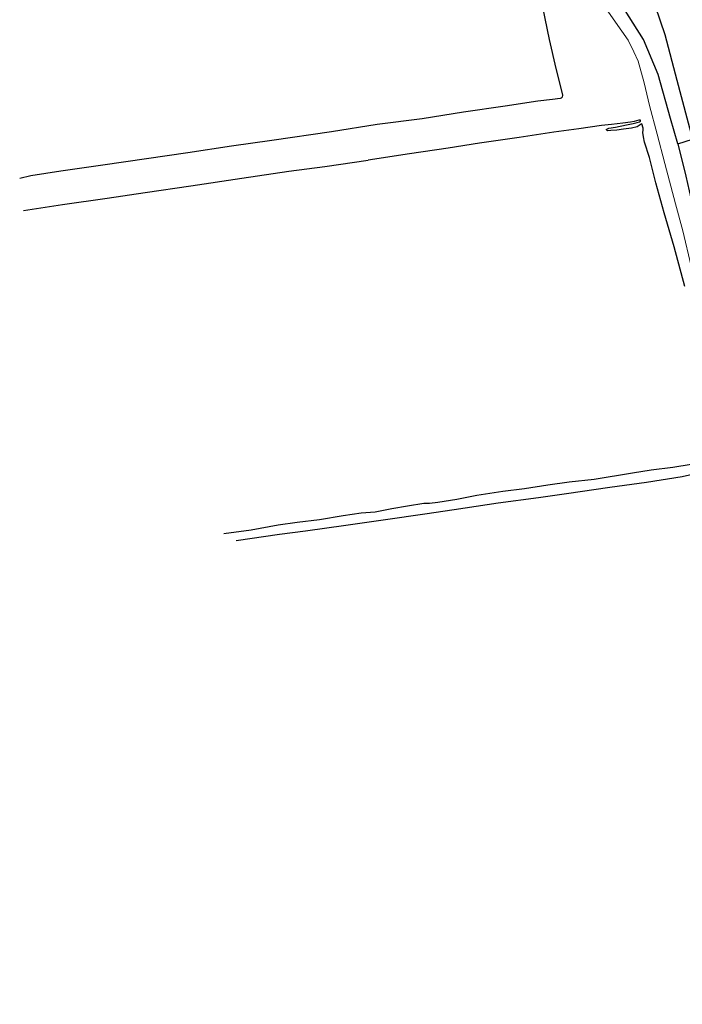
# Model space of a CAD drawing. Header units: metres. Extents: x 62183 to 64287, y 386037 to 390061.
# Tile 14 of 38: x 62503 to 62724, y 387810 to 388138. Entities that reach past the tile are written whole.
import ezdxf

# ---------------------------------------------------------------- set-up
doc = ezdxf.new("R2010")
doc.units = ezdxf.units.M
for name, color, linetype in [('BS-BINNENTEENLIJN-KPN', 253, 'CONTINUOUS'), ('BS-INSTEEK-SLOOT-KPN', 253, 'CONTINUOUS'), ('BS-SCHEIDINGSLIJN-TALUDBEKL', 253, 'CONTINUOUS'), ('BS-VLAKAFSLUITING', 253, 'CONTINUOUS')]:
    doc.layers.add(name, color=color, linetype=linetype)
doc.layers.add('BS-RASTER', color=253, linetype='RASTER', lineweight=0)
doc.linetypes.add('RASTER', pattern='A,3,-2,[200,RASTER,S=0.75,R=0,X=0,Y=0],-2,3', length=10)

msp = doc.modelspace()

# ---------------------------------------------------------------- linework, layer by layer
at = {"layer": 'BS-BINNENTEENLIJN-KPN'}
msp.add_lwpolyline([(62722.67, 388096.95), (62725.29, 388086.17), (62727.54, 388076.33), (62728.98, 388070.07), (62731.9, 388061.51), (62734.89, 388050.14), (62737.36, 388038.27), (62741.24, 388024.27), (62744.34, 388013.06), (62744.94, 388008.28), (62748.12, 387997.4), (62749.62, 387990.77), (62752.62, 387979.54)], dxfattribs=at)
at = {"layer": 'BS-INSTEEK-SLOOT-KPN'}
for points in [[(62676.7, 388146.45), (62679.68, 388131.83), (62681.93, 388122.12), (62683.93, 388114.2), (62684.1, 388113.25), (62684.06, 388112.53), (62683.74, 388112.21), (62683.41, 388112.13), (62680.79, 388111.8), (62675.88, 388111.15), (62665.07, 388109.54), (62651.12, 388107.47), (62637.29, 388105.33), (62622.35, 388103.39), (62607.03, 388100.96), (62587.22, 388098.11), (62573.74, 388096.14), (62559.17, 388093.96), (62545.4, 388091.94), (62530.77, 388089.89), (62516.8, 388087.78), (62506.72, 388086.24), (62503.05, 388085.41)], [(62724.94, 388049.32), (62721.38, 388062.63), (62718.03, 388073.91), (62715.32, 388083.95), (62713.19, 388092.4), (62711.53, 388097.56), (62711.2, 388099.31), (62710.97, 388100.76), (62711.03, 388101.56), (62711.06, 388102.18), (62710.59, 388103.66), (62710.37, 388103.5), (62709.03, 388102.65), (62707.19, 388102.23), (62704.53, 388101.8), (62702.29, 388101.53), (62700.3, 388101.37), (62699.12, 388101.29), (62698.7, 388101.78), (62699.55, 388102.13), (62701.81, 388102.57), (62705.54, 388103.29), (62707.69, 388103.73), (62709.08, 388104.12), (62709.8, 388104.28), (62710.21, 388104.56), (62710.17, 388104.82), (62709.66, 388104.82), (62708.11, 388104.39), (62706.79, 388104.23), (62704.33, 388103.84), (62700.47, 388103.36), (62697.15, 388103.05), (62689.61, 388102.01), (62681.25, 388100.82), (62669.66, 388099.06), (62656.43, 388097.13), (62646.02, 388095.48), (62633.07, 388093.66), (62619.29, 388091.53)], [(62504.31, 388074.75), (62517.31, 388076.68), (62532.25, 388078.78), (62544.87, 388080.7), (62560.19, 388082.99), (62577.16, 388085.5), (62592.79, 388087.79), (62604.8, 388089.42), (62619.29, 388091.53)], [(62571.14, 387966.88), (62580.26, 387968.14), (62589.32, 387969.79), (62595.64, 387970.71), (62603.1, 387971.55), (62610.94, 387972.92), (62616.97, 387973.8), (62621.65, 387974.17), (62627.23, 387975.21), (62632.42, 387976.19), (62637.89, 387976.98), (62639.81, 387977.07), (62642.6, 387977.35), (62648.9, 387978.35), (62655.6, 387979.65), (62664.24, 387980.99), (62671.48, 387981.93), (62679.3, 387983.2), (62686.39, 387984.11), (62694.73, 387985.08), (62707.54, 387987.17), (62713.78, 387988.21), (62721, 387989.09), (62727.09, 387990.1)], [(62575.28, 387964.62), (62589.75, 387966.71), (62598.38, 387967.76), (62611.82, 387969.65), (62625.08, 387971.57), (62638.18, 387973.43), (62648.03, 387974.97), (62662.63, 387977.09), (62676.14, 387978.89), (62685.52, 387980.22), (62699.99, 387982.32), (62712.19, 387984.02), (62724.02, 387985.89), (62729.47, 387987.1), (62733.95, 387987.75), (62735.58, 387988.01), (62736.41, 387987.91), (62736.69, 387987.5), (62736.96, 387986.43), (62737.41, 387984.65), (62737.79, 387982.54), (62738.42, 387980.12), (62738.99, 387977.67)]]:
    msp.add_lwpolyline(points, dxfattribs=at)
at = {"layer": 'BS-RASTER', "flags": 128}
msp.add_lwpolyline([(62792.89, 387809.78), (62791.71, 387814.44), (62789.99, 387821.15), (62786.89, 387832.51), (62783.52, 387844.24), (62779.25, 387859.7), (62774.72, 387876.55), (62769.09, 387898.93), (62764.25, 387917.78), (62759.54, 387935.76), (62755.19, 387952.07), (62752.2, 387963.54), (62747.93, 387978.9), (62746.29, 387985.04), (62745.12, 387989.41), (62743.73, 387994.89), (62742.03, 388001.08), (62738.76, 388013.22), (62736.42, 388021.66), (62733.85, 388031), (62732.01, 388037.94), (62729.34, 388047.29), (62727.07, 388056.09), (62724.32, 388067.92), (62721.83, 388076.98), (62718.32, 388090.41), (62715.7, 388100.13), (62713.12, 388109.71), (62711.35, 388117.37), (62709.42, 388124.53), (62707.95, 388127.66), (62706.03, 388131.6), (62703.97, 388134.56), (62699.5, 388140.89), (62692.67, 388150.19), (62688.43, 388156.06), (62683.79, 388163.16), (62679.63, 388170.02), (62677.49, 388175.01), (62675.59, 388179.95), (62673.97, 388184.99), (62672.12, 388192.85), (62670.64, 388200.03), (62669.4, 388207.2), (62668.78, 388213.59), (62667.75, 388219.62)], dxfattribs=at)
at = {"layer": 'BS-SCHEIDINGSLIJN-TALUDBEKL'}
msp.add_lwpolyline([(62722.67, 388096.95), (62720.14, 388105.38), (62716.05, 388120.15), (62711.22, 388131.81), (62702.9, 388144.82), (62694.92, 388154.07), (62687.98, 388164.79), (62680.09, 388180.4), (62675.13, 388195.34), (62672.53, 388210.79), (62671.92, 388220.28), (62673.6, 388210.94), (62677.51, 388199.45), (62683.62, 388186.38), (62691.13, 388173.2), (62699.82, 388161.47), (62709.26, 388150.79), (62715.02, 388142.95), (62718.3, 388133.5), (62722.33, 388118.2), (62727.51, 388098.52)], dxfattribs=at)
at = {"layer": 'BS-VLAKAFSLUITING'}
msp.add_lwpolyline([(62722.67, 388096.95), (62727.51, 388098.52), (62730.07, 388099.43), (62738.35, 388101.83)], dxfattribs=at)

doc.saveas('drawing.dxf')
